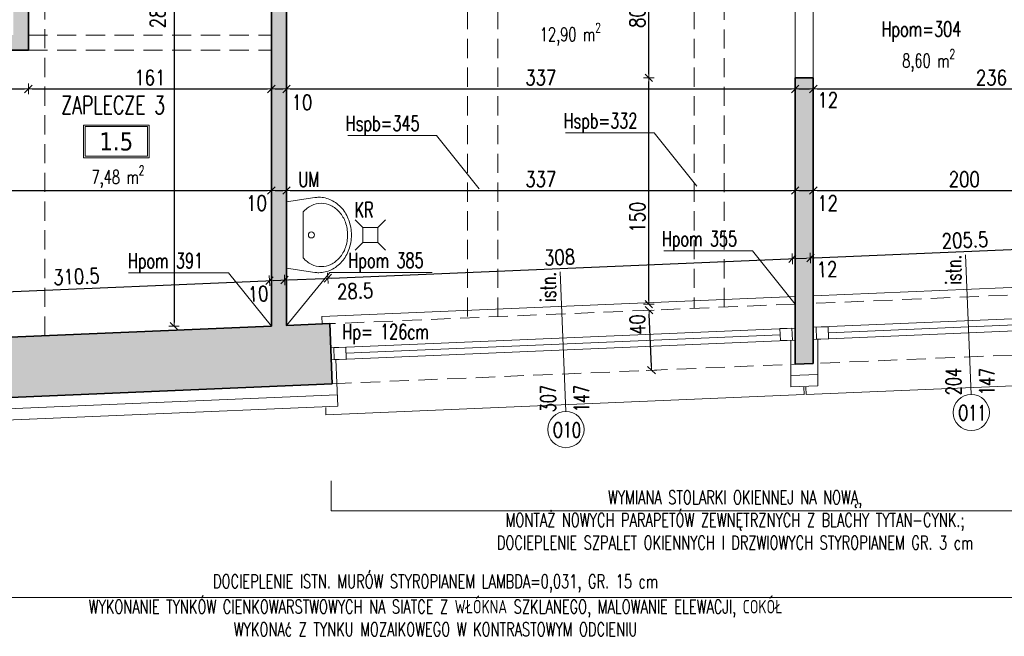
# Model space of a CAD drawing. Header units: millimetres. Extents: x 16698 to 93787, y -21104 to 39413.
# Tile 172 of 256: x 28906 to 29558, y 6714 to 7123. Entities that reach past the tile are written whole.
import ezdxf
from ezdxf.enums import TextEntityAlignment as Align

# ---------------------------------------------------------------- set-up
doc = ezdxf.new("R2010")
doc.units = ezdxf.units.MM
doc.linetypes.add('HIDDEN', pattern=[9.525, 6.35, -3.175])
for name, color, linetype, lineweight in [('!MODUS_ARMATURA', 6, 'Continuous', 9), ('!MODUS_HATCH', 4, 'Continuous', 5), ('!MODUS_HATCH_ŚCIANA', 254, 'Continuous', 9), ('__MODUS_ŚCIANY', 2, 'Continuous', 35), ('Cienka', 3, 'Continuous', 9), ('Okna', 3, 'Continuous', 13), ('Opis', 8, 'Continuous', 13), ('Opis_pom', 9, 'Continuous', 18), ('Widok', 1, 'Continuous', 15), ('WYMIAROWANIE', 1, 'Continuous', 18)]:
    doc.layers.add(name, color=color, linetype=linetype, lineweight=lineweight)
doc.styles.add('ARCHETYP', font='romans.shx', dxfattribs={"height": 15})
doc.styles.add('ARIAL', font='tahoma.ttf')
doc.styles.add('TXT', font='simplex.shx', dxfattribs={"width": 0.8})
doc.linetypes.add('ZIGZAG', pattern='A,0.00254,-5.08,[131,ltypeshp.shx,S=5.08,R=0,X=-5.08,Y=0],-10.16,[131,ltypeshp.shx,S=5.08,R=180,X=5.08,Y=0],-5.08', length=20.32254)
doc.dimstyles.new('DIM50', dxfattribs={"dimscale": 5, "dimtxt": 2, "dimasz": 0.5, "dimexe": 0, "dimexo": 0, "dimgap": 0.5, "dimtad": 1, "dimdec": 4, "dimrnd": 0.5, "dimdsep": 46, "dimtxsty": 'TXT', "dimblk1": 'TICK1', "dimblk2": 'TICK1', "dimsah": 1, "dimcen": 0, "dimse1": 1, "dimse2": 1, "dimclrd": 1, "dimclre": 7, "dimclrt": 9, "dimadec": 0, "dimazin": 0, "dimtfac": 1, "dimtdec": 4, "dimtmove": 2, "dimatfit": 3, "dimldrblk": 'TICK1', "dimfxl": 1, "dimtolj": 1, "dimarcsym": 0})

# ---------------------------------------------------------------- blocks, each defined once
blk = doc.blocks.new('A$C578D6593')
for p, q in [((-26.36, 0), (-29.16, 18.76)), ((17.64, 0), (20.43, 18.76)), ((-19.63, 11), (10.9, 11)), ((-26.36, 0), (17.64, 0))]:
    blk.add_line(p, q)
blk.add_circle((-4.36, 16.5), 2)
for centre, radius, start, end in [((-5.67, 17.67), 25.11, 109.6071, 130.69553), ((-4.36, 14), 29, 90, 109.6071), ((-4.36, 15.5), 25, 90, 109.6071), ((-4.36, 14), 29, 70.3929, 90), ((-4.36, 15.5), 25, 70.3929, 90), ((-3.06, 17.67), 25.11, 49.30447, 70.3929), ((-7.68, 20), 22.03, 130.69553, 154.2825), ((-7.68, 21.5), 18.03, 130.69553, 154.2825), ((-5.67, 19.17), 21.11, 109.6071, 130.69553), ((-3.06, 19.17), 21.11, 49.30447, 70.3929), ((-1.05, 21.5), 18.03, 25.7175, 49.30447), ((-1.05, 20), 22.03, 25.7175, 49.30447), ((-10.79, 21.5), 18.58, 154.2825, 180), ((-10.79, 23), 14.58, 154.2825, 180), ((2.06, 23), 14.58, 0, 25.7175), ((2.06, 21.5), 18.58, 0, 25.7175), ((-10.79, 21.5), 18.58, 180, 188.47944), ((-10.79, 23), 14.58, 180, 205.7175), ((2.06, 23), 14.58, 334.2825, 0), ((2.06, 21.5), 18.58, 351.52056, 0), ((-7.68, 24.5), 18.03, 205.7175, 228.4823), ((-1.05, 24.5), 18.03, 311.5177, 334.2825)]:
    blk.add_arc(centre, radius, start, end)
blk = doc.blocks.new('A$C50044AAD')
for points in [[(-5, 0), (-10, 5)], [(5, 0), (10, 5)], [(-5, -10), (-10, -15)], [(5, -10), (10, -15)]]:
    blk.add_lwpolyline(points)
blk.add_lwpolyline([(-5, 0), (5, 0), (5, -10), (-5, -10)], close=True)
blk = doc.blocks.new('TICK1')
at = {"color": 2}
blk.add_line((-1, -1), (1, 1), dxfattribs=at)
at = {"color": 0}
for p, q in [((0, 0), (-1, 0)), ((0, -1.4), (0, 1.4))]:
    blk.add_line(p, q, dxfattribs=at)
blk = doc.blocks.new('*D333')
at = {"layer": 'DEFPOINTS', "color": 0, "transparency": 16777216}
for p in [(29007.95, 7201.46), (29007.95, 6919.47), (29072.47, 6919.47)]:
    blk.add_point(p, dxfattribs=at)
at = {"layer": 'WYMIAROWANIE', "color": 1, "lineweight": -2, "transparency": 16777216}
blk.add_line((29007.95, 7198.96), (29007.95, 6921.97), dxfattribs=at)
at = {"layer": 'WYMIAROWANIE', "color": 1, "lineweight": -2, "transparency": 16777216, "xscale": 2.5, "yscale": 2.5, "zscale": 2.5}
for p, rotation in [((29007.95, 7201.46), 90), ((29007.95, 6919.47), 270)]:
    blk.add_blockref('TICK1', p, dxfattribs=dict(at, rotation=rotation))
at = {"layer": 'WYMIAROWANIE', "color": 9, "transparency": 16777216, "insert": (28997.07, 7127.21), "char_height": 10, "attachment_point": 5, "rotation": 90, "style": 'TXT'}
blk.add_mtext('\\A1;282', dxfattribs=at)
blk = doc.blocks.new('*D337')
at = {"layer": 'DEFPOINTS', "color": 0, "transparency": 16777216}
for p in [(29071.21, 6949.59), (29072.47, 6919.47), (28762.47, 6906.45)]:
    blk.add_point(p, dxfattribs=at)
at = {"layer": 'WYMIAROWANIE', "color": 1, "lineweight": -2, "transparency": 16777216}
blk.add_line((28763.7, 6936.67), (29068.71, 6949.49), dxfattribs=at)
at = {"layer": 'WYMIAROWANIE', "color": 1, "lineweight": -2, "transparency": 16777216, "xscale": 2.5, "yscale": 2.5, "zscale": 2.5}
for p, rotation in [((29071.21, 6949.59), 2.405970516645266), ((28761.21, 6936.57), 182.4059705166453)]:
    blk.add_blockref('TICK1', p, dxfattribs=dict(at, rotation=rotation))
at = {"layer": 'WYMIAROWANIE', "color": 9, "transparency": 16777216, "insert": (28943.31, 6952.41), "char_height": 10, "attachment_point": 5, "rotation": 2.40597, "style": 'TXT'}
blk.add_mtext('\\A1;310.5', dxfattribs=at)
blk = doc.blocks.new('*D338')
at = {"layer": 'DEFPOINTS', "color": 0, "transparency": 16777216}
for p in [(29081.21, 6950.01), (29072.47, 6919.47), (29082.47, 6919.89)]:
    blk.add_point(p, dxfattribs=at)
at = {"layer": 'WYMIAROWANIE', "color": 1, "lineweight": -2, "transparency": 16777216}
blk.add_line((29073.7, 6949.7), (29078.71, 6949.91), dxfattribs=at)
at = {"layer": 'WYMIAROWANIE', "color": 1, "lineweight": -2, "transparency": 16777216, "xscale": 2.5, "yscale": 2.5, "zscale": 2.5}
for p, rotation in [((29081.21, 6950.01), 2.405970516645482), ((29071.21, 6949.59), 182.4059705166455)]:
    blk.add_blockref('TICK1', p, dxfattribs=dict(at, rotation=rotation))
at = {"layer": 'WYMIAROWANIE', "color": 9, "transparency": 16777216, "insert": (29063.67, 6940.84), "char_height": 10, "attachment_point": 5, "rotation": 2.40597, "style": 'TXT'}
blk.add_mtext('\\A1;10', dxfattribs=at)
blk = doc.blocks.new('*D339')
at = {"layer": 'DEFPOINTS', "color": 0, "transparency": 16777216}
for p in [(29109.82, 6951.21), (29111.09, 6921.1), (29082.47, 6919.89)]:
    blk.add_point(p, dxfattribs=at)
at = {"layer": 'WYMIAROWANIE', "color": 1, "lineweight": -2, "transparency": 16777216}
blk.add_line((29083.7, 6950.12), (29107.32, 6951.11), dxfattribs=at)
at = {"layer": 'WYMIAROWANIE', "color": 1, "lineweight": -2, "transparency": 16777216, "xscale": 2.5, "yscale": 2.5, "zscale": 2.5}
for p, rotation in [((29081.21, 6950.01), 182.4059705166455), ((29109.82, 6951.21), 2.405970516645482)]:
    blk.add_blockref('TICK1', p, dxfattribs=dict(at, rotation=rotation))
at = {"layer": 'WYMIAROWANIE', "color": 9, "transparency": 16777216, "insert": (29127.92, 6942.73), "char_height": 10, "attachment_point": 5, "rotation": 2.40597, "style": 'TXT'}
blk.add_mtext('\\A1;28.5', dxfattribs=at)
blk = doc.blocks.new('*D340')
at = {"layer": 'DEFPOINTS', "color": 0, "transparency": 16777216}
for p in [(29417.54, 6964.14), (29111.09, 6921.1), (29419.47, 6918.16)]:
    blk.add_point(p, dxfattribs=at)
at = {"layer": 'WYMIAROWANIE', "color": 1, "lineweight": -2, "transparency": 16777216}
blk.add_line((29112.32, 6951.32), (29415.04, 6964.04), dxfattribs=at)
at = {"layer": 'WYMIAROWANIE', "color": 1, "lineweight": -2, "transparency": 16777216, "xscale": 2.5, "yscale": 2.5, "zscale": 2.5}
for p, rotation in [((29417.54, 6964.14), 2.405970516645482), ((29109.82, 6951.21), 182.4059705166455)]:
    blk.add_blockref('TICK1', p, dxfattribs=dict(at, rotation=rotation))
at = {"layer": 'WYMIAROWANIE', "color": 9, "transparency": 16777216, "insert": (29263.37, 6965.17), "char_height": 10, "attachment_point": 5, "rotation": 2.40597, "style": 'TXT'}
blk.add_mtext('\\A1;308', dxfattribs=at)
blk = doc.blocks.new('*D341')
at = {"layer": 'DEFPOINTS', "color": 0, "transparency": 16777216}
for p in [(29429.54, 6964.65), (29419.47, 6918.16), (29431.47, 6918.66)]:
    blk.add_point(p, dxfattribs=at)
at = {"layer": 'WYMIAROWANIE', "color": 1, "lineweight": -2, "transparency": 16777216}
blk.add_line((29420.04, 6964.25), (29427.04, 6964.54), dxfattribs=at)
at = {"layer": 'WYMIAROWANIE', "color": 1, "lineweight": -2, "transparency": 16777216, "xscale": 2.5, "yscale": 2.5, "zscale": 2.5}
for p, rotation in [((29417.54, 6964.14), 182.4059705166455), ((29429.54, 6964.65), 2.405970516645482)]:
    blk.add_blockref('TICK1', p, dxfattribs=dict(at, rotation=rotation))
at = {"layer": 'WYMIAROWANIE', "color": 9, "transparency": 16777216, "insert": (29440.6, 6957.13), "char_height": 10, "attachment_point": 5, "rotation": 2.40597, "style": 'TXT'}
blk.add_mtext('\\A1;12', dxfattribs=at)
blk = doc.blocks.new('*D342')
at = {"layer": 'DEFPOINTS', "color": 0, "transparency": 16777216}
for p in [(29635.03, 6973.28), (29636.29, 6943.16), (29431.47, 6918.66)]:
    blk.add_point(p, dxfattribs=at)
at = {"layer": 'WYMIAROWANIE', "color": 1, "lineweight": -2, "transparency": 16777216}
blk.add_line((29432.04, 6964.75), (29632.53, 6973.18), dxfattribs=at)
at = {"layer": 'WYMIAROWANIE', "color": 1, "lineweight": -2, "transparency": 16777216, "xscale": 2.5, "yscale": 2.5, "zscale": 2.5}
for p, rotation in [((29635.03, 6973.28), 2.405970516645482), ((29429.54, 6964.65), 182.4059705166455)]:
    blk.add_blockref('TICK1', p, dxfattribs=dict(at, rotation=rotation))
at = {"layer": 'WYMIAROWANIE', "color": 9, "transparency": 16777216, "insert": (29531.97, 6976.46), "char_height": 10, "attachment_point": 5, "rotation": 2.40597, "style": 'TXT'}
blk.add_mtext('\\A1;205.5', dxfattribs=at)
blk = doc.blocks.new('*D344')
at = {"layer": 'DEFPOINTS', "color": 0, "transparency": 16777216}
for p in [(28762.47, 7009.38), (29072.47, 7009.38), (29072.47, 7009.38)]:
    blk.add_point(p, dxfattribs=at)
at = {"layer": 'WYMIAROWANIE', "color": 1, "lineweight": -2, "transparency": 16777216}
blk.add_line((28764.97, 7009.38), (29069.97, 7009.38), dxfattribs=at)
at = {"layer": 'WYMIAROWANIE', "color": 1, "lineweight": -2, "transparency": 16777216, "xscale": 2.5, "yscale": 2.5, "zscale": 2.5, "rotation": 180}
blk.add_blockref('TICK1', (28762.47, 7009.38), dxfattribs=at)
at = {"layer": 'WYMIAROWANIE', "color": 1, "lineweight": -2, "transparency": 16777216, "xscale": 2.5, "yscale": 2.5, "zscale": 2.5}
blk.add_blockref('TICK1', (29072.47, 7009.38), dxfattribs=at)
at = {"layer": 'WYMIAROWANIE', "color": 9, "transparency": 16777216, "insert": (28887.31, 7017.76), "char_height": 10, "attachment_point": 5, "style": 'TXT'}
blk.add_mtext('\\A1;310', dxfattribs=at)
blk = doc.blocks.new('*D345')
at = {"layer": 'DEFPOINTS', "color": 0, "transparency": 16777216}
for p in [(29072.47, 7009.38), (29082.47, 7009.38), (29082.47, 7009.38)]:
    blk.add_point(p, dxfattribs=at)
at = {"layer": 'WYMIAROWANIE', "color": 1, "lineweight": -2, "transparency": 16777216}
blk.add_line((29074.97, 7009.38), (29079.97, 7009.38), dxfattribs=at)
at = {"layer": 'WYMIAROWANIE', "color": 1, "lineweight": -2, "transparency": 16777216, "xscale": 2.5, "yscale": 2.5, "zscale": 2.5, "rotation": 180}
blk.add_blockref('TICK1', (29072.47, 7009.38), dxfattribs=at)
at = {"layer": 'WYMIAROWANIE', "color": 1, "lineweight": -2, "transparency": 16777216, "xscale": 2.5, "yscale": 2.5, "zscale": 2.5}
blk.add_blockref('TICK1', (29082.47, 7009.38), dxfattribs=at)
at = {"layer": 'WYMIAROWANIE', "color": 9, "transparency": 16777216, "insert": (29062.63, 7001.01), "char_height": 10, "attachment_point": 5, "style": 'TXT'}
blk.add_mtext('\\A1;10', dxfattribs=at)
blk = doc.blocks.new('*D346')
at = {"layer": 'DEFPOINTS', "color": 0, "transparency": 16777216}
for p in [(29082.47, 7009.38), (29419.47, 7009.38), (29419.47, 7009.05)]:
    blk.add_point(p, dxfattribs=at)
at = {"layer": 'WYMIAROWANIE', "color": 1, "lineweight": -2, "transparency": 16777216}
blk.add_line((29084.97, 7009.38), (29416.97, 7009.38), dxfattribs=at)
at = {"layer": 'WYMIAROWANIE', "color": 1, "lineweight": -2, "transparency": 16777216, "xscale": 2.5, "yscale": 2.5, "zscale": 2.5, "rotation": 180}
blk.add_blockref('TICK1', (29082.47, 7009.38), dxfattribs=at)
at = {"layer": 'WYMIAROWANIE', "color": 1, "lineweight": -2, "transparency": 16777216, "xscale": 2.5, "yscale": 2.5, "zscale": 2.5}
blk.add_blockref('TICK1', (29419.47, 7009.38), dxfattribs=at)
at = {"layer": 'WYMIAROWANIE', "color": 9, "transparency": 16777216, "insert": (29250.97, 7016.88), "char_height": 10, "attachment_point": 5, "style": 'TXT'}
blk.add_mtext('\\A1;337', dxfattribs=at)
blk = doc.blocks.new('*D347')
at = {"layer": 'DEFPOINTS', "color": 0, "transparency": 16777216}
for p in [(29419.47, 7009.05), (29431.47, 7009.38), (29431.47, 7009.38)]:
    blk.add_point(p, dxfattribs=at)
at = {"layer": 'WYMIAROWANIE', "color": 1, "lineweight": -2, "transparency": 16777216}
blk.add_line((29421.97, 7009.38), (29428.97, 7009.38), dxfattribs=at)
at = {"layer": 'WYMIAROWANIE', "color": 1, "lineweight": -2, "transparency": 16777216, "xscale": 2.5, "yscale": 2.5, "zscale": 2.5, "rotation": 180}
blk.add_blockref('TICK1', (29419.47, 7009.38), dxfattribs=at)
at = {"layer": 'WYMIAROWANIE', "color": 1, "lineweight": -2, "transparency": 16777216, "xscale": 2.5, "yscale": 2.5, "zscale": 2.5}
blk.add_blockref('TICK1', (29431.47, 7009.38), dxfattribs=at)
at = {"layer": 'WYMIAROWANIE', "color": 9, "transparency": 16777216, "insert": (29440.93, 7001), "char_height": 10, "attachment_point": 5, "style": 'TXT'}
blk.add_mtext('\\A1;12', dxfattribs=at)
blk = doc.blocks.new('*D348')
at = {"layer": 'DEFPOINTS', "color": 0, "transparency": 16777216}
for p in [(29631.47, 7029.47), (29431.47, 7009.38), (29631.47, 7009.38)]:
    blk.add_point(p, dxfattribs=at)
at = {"layer": 'WYMIAROWANIE', "color": 1, "lineweight": -2, "transparency": 16777216}
blk.add_line((29433.97, 7009.38), (29628.97, 7009.38), dxfattribs=at)
at = {"layer": 'WYMIAROWANIE', "color": 1, "lineweight": -2, "transparency": 16777216, "xscale": 2.5, "yscale": 2.5, "zscale": 2.5, "rotation": 180}
blk.add_blockref('TICK1', (29431.47, 7009.38), dxfattribs=at)
at = {"layer": 'WYMIAROWANIE', "color": 1, "lineweight": -2, "transparency": 16777216, "xscale": 2.5, "yscale": 2.5, "zscale": 2.5}
blk.add_blockref('TICK1', (29631.47, 7009.38), dxfattribs=at)
at = {"layer": 'WYMIAROWANIE', "color": 9, "transparency": 16777216, "insert": (29531.47, 7016.88), "char_height": 10, "attachment_point": 5, "style": 'TXT'}
blk.add_mtext('\\A1;200', dxfattribs=at)
blk = doc.blocks.new('*D351')
at = {"layer": 'DEFPOINTS', "color": 0, "transparency": 16777216}
for p in [(28762.47, 7102.45), (28911.47, 7102.45), (28911.47, 7076.73)]:
    blk.add_point(p, dxfattribs=at)
at = {"layer": 'WYMIAROWANIE', "color": 1, "lineweight": -2, "transparency": 16777216}
blk.add_line((28764.97, 7076.73), (28908.97, 7076.73), dxfattribs=at)
at = {"layer": 'WYMIAROWANIE', "color": 1, "lineweight": -2, "transparency": 16777216, "xscale": 2.5, "yscale": 2.5, "zscale": 2.5, "rotation": 180}
blk.add_blockref('TICK1', (28762.47, 7076.73), dxfattribs=at)
at = {"layer": 'WYMIAROWANIE', "color": 1, "lineweight": -2, "transparency": 16777216, "xscale": 2.5, "yscale": 2.5, "zscale": 2.5}
blk.add_blockref('TICK1', (28911.47, 7076.73), dxfattribs=at)
at = {"layer": 'WYMIAROWANIE', "color": 9, "transparency": 16777216, "insert": (28836.97, 7084.23), "char_height": 10, "attachment_point": 5, "style": 'TXT'}
blk.add_mtext('\\A1;149', dxfattribs=at)
blk = doc.blocks.new('*D352')
at = {"layer": 'DEFPOINTS', "color": 0, "transparency": 16777216}
for p in [(28911.47, 7102.45), (29072.47, 7102.45), (29072.47, 7076.73)]:
    blk.add_point(p, dxfattribs=at)
at = {"layer": 'WYMIAROWANIE', "color": 1, "lineweight": -2, "transparency": 16777216}
blk.add_line((28913.97, 7076.73), (29069.97, 7076.73), dxfattribs=at)
at = {"layer": 'WYMIAROWANIE', "color": 1, "lineweight": -2, "transparency": 16777216, "xscale": 2.5, "yscale": 2.5, "zscale": 2.5, "rotation": 180}
blk.add_blockref('TICK1', (28911.47, 7076.73), dxfattribs=at)
at = {"layer": 'WYMIAROWANIE', "color": 1, "lineweight": -2, "transparency": 16777216, "xscale": 2.5, "yscale": 2.5, "zscale": 2.5}
blk.add_blockref('TICK1', (29072.47, 7076.73), dxfattribs=at)
at = {"layer": 'WYMIAROWANIE', "color": 9, "transparency": 16777216, "insert": (28991.97, 7084.23), "char_height": 10, "attachment_point": 5, "style": 'TXT'}
blk.add_mtext('\\A1;161', dxfattribs=at)
blk = doc.blocks.new('*D353')
at = {"layer": 'DEFPOINTS', "color": 0, "transparency": 16777216}
for p in [(29072.47, 7102.45), (29082.47, 7076.73), (29082.47, 7076.73)]:
    blk.add_point(p, dxfattribs=at)
at = {"layer": 'WYMIAROWANIE', "color": 1, "lineweight": -2, "transparency": 16777216}
blk.add_line((29074.97, 7076.73), (29079.97, 7076.73), dxfattribs=at)
at = {"layer": 'WYMIAROWANIE', "color": 1, "lineweight": -2, "transparency": 16777216, "xscale": 2.5, "yscale": 2.5, "zscale": 2.5, "rotation": 180}
blk.add_blockref('TICK1', (29072.47, 7076.73), dxfattribs=at)
at = {"layer": 'WYMIAROWANIE', "color": 1, "lineweight": -2, "transparency": 16777216, "xscale": 2.5, "yscale": 2.5, "zscale": 2.5}
blk.add_blockref('TICK1', (29082.47, 7076.73), dxfattribs=at)
at = {"layer": 'WYMIAROWANIE', "color": 9, "transparency": 16777216, "insert": (29092.71, 7067.8), "char_height": 10, "attachment_point": 5, "style": 'TXT'}
blk.add_mtext('\\A1;10', dxfattribs=at)
blk = doc.blocks.new('*D295')
at = {"layer": 'DEFPOINTS', "color": 0, "transparency": 16777216}
for p in [(29082.47, 7076.73), (29419.47, 7076.73), (29419.47, 7076.73)]:
    blk.add_point(p, dxfattribs=at)
at = {"layer": 'WYMIAROWANIE', "color": 1, "lineweight": -2, "transparency": 16777216}
blk.add_line((29084.97, 7076.73), (29416.97, 7076.73), dxfattribs=at)
at = {"layer": 'WYMIAROWANIE', "color": 1, "lineweight": -2, "transparency": 16777216, "xscale": 2.5, "yscale": 2.5, "zscale": 2.5, "rotation": 180}
blk.add_blockref('TICK1', (29082.47, 7076.73), dxfattribs=at)
at = {"layer": 'WYMIAROWANIE', "color": 1, "lineweight": -2, "transparency": 16777216, "xscale": 2.5, "yscale": 2.5, "zscale": 2.5}
blk.add_blockref('TICK1', (29419.47, 7076.73), dxfattribs=at)
at = {"layer": 'WYMIAROWANIE', "color": 9, "transparency": 16777216, "insert": (29250.97, 7084.23), "char_height": 10, "attachment_point": 5, "style": 'TXT'}
blk.add_mtext('\\A1;337', dxfattribs=at)
blk = doc.blocks.new('*D296')
at = {"layer": 'DEFPOINTS', "color": 0, "transparency": 16777216}
for p in [(29419.47, 7076.73), (29431.47, 7076.73), (29431.47, 7076.73)]:
    blk.add_point(p, dxfattribs=at)
at = {"layer": 'WYMIAROWANIE', "color": 1, "lineweight": -2, "transparency": 16777216}
blk.add_line((29421.97, 7076.73), (29428.97, 7076.73), dxfattribs=at)
at = {"layer": 'WYMIAROWANIE', "color": 1, "lineweight": -2, "transparency": 16777216, "xscale": 2.5, "yscale": 2.5, "zscale": 2.5, "rotation": 180}
blk.add_blockref('TICK1', (29419.47, 7076.73), dxfattribs=at)
at = {"layer": 'WYMIAROWANIE', "color": 1, "lineweight": -2, "transparency": 16777216, "xscale": 2.5, "yscale": 2.5, "zscale": 2.5}
blk.add_blockref('TICK1', (29431.47, 7076.73), dxfattribs=at)
at = {"layer": 'WYMIAROWANIE', "color": 9, "transparency": 16777216, "insert": (29441.08, 7069.35), "char_height": 10, "attachment_point": 5, "style": 'TXT'}
blk.add_mtext('\\A1;12', dxfattribs=at)
blk = doc.blocks.new('*D297')
at = {"layer": 'DEFPOINTS', "color": 0, "transparency": 16777216}
for p in [(29431.47, 7076.73), (29667.47, 7076.73), (29667.47, 7076.73)]:
    blk.add_point(p, dxfattribs=at)
at = {"layer": 'WYMIAROWANIE', "color": 1, "lineweight": -2, "transparency": 16777216}
blk.add_line((29433.97, 7076.73), (29664.97, 7076.73), dxfattribs=at)
at = {"layer": 'WYMIAROWANIE', "color": 1, "lineweight": -2, "transparency": 16777216, "xscale": 2.5, "yscale": 2.5, "zscale": 2.5, "rotation": 180}
blk.add_blockref('TICK1', (29431.47, 7076.73), dxfattribs=at)
at = {"layer": 'WYMIAROWANIE', "color": 1, "lineweight": -2, "transparency": 16777216, "xscale": 2.5, "yscale": 2.5, "zscale": 2.5}
blk.add_blockref('TICK1', (29667.47, 7076.73), dxfattribs=at)
at = {"layer": 'WYMIAROWANIE', "color": 9, "transparency": 16777216, "insert": (29549.47, 7084.23), "char_height": 10, "attachment_point": 5, "style": 'TXT'}
blk.add_mtext('\\A1;236', dxfattribs=at)
blk = doc.blocks.new('*D367')
at = {"layer": 'DEFPOINTS', "color": 0, "transparency": 16777216}
for p in [(29322.47, 7084.05), (29419.47, 7084.05), (29419.47, 6934.05)]:
    blk.add_point(p, dxfattribs=at)
at = {"layer": 'WYMIAROWANIE', "color": 1, "lineweight": -2, "transparency": 16777216}
blk.add_line((29322.47, 6936.55), (29322.47, 7081.55), dxfattribs=at)
at = {"layer": 'WYMIAROWANIE', "color": 1, "lineweight": -2, "transparency": 16777216, "xscale": 2.5, "yscale": 2.5, "zscale": 2.5}
for p, rotation in [((29322.47, 7084.05), 90), ((29322.47, 6934.05), 270)]:
    blk.add_blockref('TICK1', p, dxfattribs=dict(at, rotation=rotation))
at = {"layer": 'WYMIAROWANIE', "color": 9, "transparency": 16777216, "insert": (29314.97, 6991.68), "char_height": 10, "attachment_point": 5, "rotation": 90, "style": 'TXT'}
blk.add_mtext('\\A1;150', dxfattribs=at)
blk = doc.blocks.new('*D368')
at = {"layer": 'DEFPOINTS', "color": 0, "transparency": 16777216}
for p in [(29322.47, 7164.05), (29419.47, 7164.05), (29419.47, 7084.05)]:
    blk.add_point(p, dxfattribs=at)
at = {"layer": 'WYMIAROWANIE', "color": 1, "lineweight": -2, "transparency": 16777216}
blk.add_line((29322.47, 7086.55), (29322.47, 7161.55), dxfattribs=at)
at = {"layer": 'WYMIAROWANIE', "color": 1, "lineweight": -2, "transparency": 16777216, "xscale": 2.5, "yscale": 2.5, "zscale": 2.5}
for p, rotation in [((29322.47, 7164.05), 90), ((29322.47, 7084.05), 270)]:
    blk.add_blockref('TICK1', p, dxfattribs=dict(at, rotation=rotation))
at = {"layer": 'WYMIAROWANIE', "color": 9, "transparency": 16777216, "insert": (29314.97, 7124.05), "char_height": 10, "attachment_point": 5, "rotation": 90, "style": 'TXT'}
blk.add_mtext('\\A1;80', dxfattribs=at)
blk = doc.blocks.new('*D374')
at = {"layer": 'DEFPOINTS', "color": 0, "transparency": 16777216}
for p in [(29352.47, 6931.24), (29324.32, 6890.19), (29354.15, 6891.45)]:
    blk.add_point(p, dxfattribs=at)
at = {"layer": 'WYMIAROWANIE', "color": 1, "lineweight": -2, "transparency": 16777216}
blk.add_line((29324.22, 6892.69), (29322.75, 6927.48), dxfattribs=at)
at = {"layer": 'WYMIAROWANIE', "color": 1, "lineweight": -2, "transparency": 16777216, "xscale": 2.5, "yscale": 2.5, "zscale": 2.5}
for p, rotation in [((29322.64, 6929.98), 92.4167191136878), ((29324.32, 6890.19), 272.4167191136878)]:
    blk.add_blockref('TICK1', p, dxfattribs=dict(at, rotation=rotation))
at = {"layer": 'WYMIAROWANIE', "color": 9, "transparency": 16777216, "insert": (29315.09, 6920.45), "char_height": 10, "attachment_point": 5, "rotation": 92.41672, "style": 'TXT'}
blk.add_mtext('\\A1;40', dxfattribs=at)

msp = doc.modelspace()

# ---------------------------------------------------------------- hatches: boundary and pattern name
at = {"layer": '!MODUS_HATCH_ŚCIANA', "ltscale": 2}
h = msp.add_hatch(color=256, dxfattribs=at)
h.dxf.hatch_style = 1
h.paths.add_polyline_path([(28746.4719, 7219.47289), (28762.4719, 7219.47289), (28762.4719, 7211.47289), (28772.4719, 7211.47289), (28772.4719, 7201.44768), (28762.4719, 7201.44768), (28762.4719, 7112.44768), (28901.4719, 7112.44768), (28901.4719, 7201.44768), (28852.4719, 7201.44768), (28852.4719, 7211.47289), (28927.4719, 7211.47289), (28927.4719, 7201.44768), (28911.4719, 7201.44768), (28911.4719, 7102.44768), (28762.4719, 7102.44768), (28762.4719, 6906.44768), (29072.4719, 6919.47289), (29072.4719, 7201.44768), (29007.4719, 7201.44768), (29007.4719, 7211.47289), (29072.4719, 7211.47289), (29072.4719, 7219.47289), (29082.4719, 7219.47289), (29082.4719, 6919.89306), (29111.08642, 6921.09535), (29112.76013, 6881.2609), (28722.4719, 6864.73171), (28722.4719, 7219.47289)])
h.paths.add_polyline_path([(28722.4719, 7309.47289), (28722.4719, 7353.47289), (29092.21605, 7353.47289), (29092.21605, 7309.47289), (29072.4719, 7309.47289), (28762.4719, 7309.47289), (28746.4719, 7309.47289)])
h = msp.add_hatch(color=256, dxfattribs=at)
h.dxf.hatch_style = 1
h.paths.add_polyline_path([(29431.4719, 7084.05272), (29419.4719, 7084.05272), (29419.4719, 6934.05272), (29419.4719, 6894.25052), (29431.4719, 6894.75874)])

# ---------------------------------------------------------------- linework, layer by layer
at = {"layer": '!MODUS_HATCH', "linetype": 'ZIGZAG'}
for points in [[(29116.07193, 6873.89355), (28714.9719, 6856.90734), (28714.9719, 7222.47289)], [(29416.4719, 6886.61521), (29434.4719, 6887.37749)]]:
    msp.add_lwpolyline(points, dxfattribs=at)
at = {"layer": '__MODUS_ŚCIANY', "ltscale": 2}
msp.add_lwpolyline([(28722.4719, 7219.47289), (28722.4719, 6864.73171), (29112.76013, 6881.2609)], dxfattribs=at)
at = {"layer": '__MODUS_ŚCIANY'}
for points in [[(29111.07312, 6921.09479), (29082.4719, 6919.89306), (29082.4719, 7219.47289)], [(28927.4719, 7201.44768), (28911.4719, 7201.44768), (28911.4719, 7102.44768), (28762.4719, 7102.44768), (28762.4719, 6906.44768), (29072.4719, 6919.47289), (29072.4719, 7201.44768)], [(29419.4719, 7084.05272), (29419.4719, 6934.05272), (29419.4719, 6894.25052)], [(29419.4719, 7084.05272), (29431.4719, 7084.05272)], [(29431.4719, 7084.05272), (29431.4719, 6894.75874)], [(29112.76013, 6881.2609), (29111.08642, 6921.09535)], [(29419.4719, 6894.25052), (29431.4719, 6894.75874)]]:
    msp.add_lwpolyline(points, dxfattribs=at)
at = {"layer": 'Cienka', "linetype": 'HIDDEN', "ltscale": 2}
for points in [[(28922.4719, 6913.17037), (28922.4719, 8081.47289)], [(29202.4719, 8081.47289), (29202.4719, 6924.93507)], [(29222.4719, 6925.77541), (29222.4719, 8081.47289)], [(29352.4719, 8081.47289), (29352.4719, 6931.2376)], [(29372.4719, 6932.07793), (29372.4719, 8081.47289)]]:
    msp.add_lwpolyline(points, dxfattribs=at)
at = {"layer": 'Okna'}
for points in [[(29536.12291, 6874.19368), (29532.21864, 6966.72577)], [(29267.58902, 6862.86028), (29263.68462, 6955.39533)], [(29636.95808, 6927.33485), (29431.4719, 6918.66463)], [(29627.13675, 6922.9169), (29441.46301, 6915.08263)], [(29419.4719, 6918.1583), (29111.75349, 6905.17452)], [(29637.29665, 6919.34202), (29431.4719, 6910.65751)], [(29419.4719, 6910.15119), (29112.09206, 6897.18169)], [(29409.48258, 6913.73326), (29121.91438, 6901.59969)]]:
    msp.add_lwpolyline(points, dxfattribs=at)
for points in [[(29409.30981, 6917.81266), (29417.30265, 6918.15116), (29417.64115, 6910.15833), (29409.64832, 6909.81982)], [(29433.30086, 6918.74211), (29441.29369, 6919.08062), (29441.6322, 6911.08778), (29433.63936, 6910.74928)], [(29113.75226, 6905.2585), (29121.74509, 6905.59701), (29122.0836, 6897.60417), (29114.09076, 6897.26567)]]:
    msp.add_lwpolyline(points, close=True, dxfattribs=at)
for centre in [(29536.12291, 6862.19368), (29267.58902, 6850.86028)]:
    msp.add_circle(centre, 12, dxfattribs=at)
at = {"layer": 'Opis'}
for points in [[(29210.08335, 7010.57561), (29181.75644, 7045.92518), (29123.06466, 7045.92518)], [(29354.34203, 7012.26286), (29326.01513, 7047.61242), (29267.32335, 7047.61242)], [(29419.4719, 6934.05272), (29391.14499, 6969.40229), (29332.45321, 6969.40229)], [(29072.4719, 6919.47289), (29044.14499, 6954.82246), (28977.74591, 6954.82246)], [(29082.4719, 6919.89306), (29111.15313, 6955.06853), (29179.00834, 6955.06853)], [(29112.09206, 6816.90819), (29112.09206, 6796.90819), (29637.96454, 6796.90819), (29637.96454, 6816.90819)], [(28707.4719, 6759.60398), (28707.4719, 6739.60398), (29722.4719, 6739.60398), (29722.4719, 6759.60398)]]:
    msp.add_lwpolyline(points, dxfattribs=at)
at = {"layer": 'Opis_pom', "ltscale": 0.7}
for points in [[(28947.91619, 7031.03368), (28991.43619, 7031.03368), (28991.43619, 7052.79368), (28947.91619, 7052.79368)], [(28949.00419, 7032.12168), (28990.34819, 7032.12168), (28990.34819, 7051.70568), (28949.00419, 7051.70568)]]:
    msp.add_lwpolyline(points, close=True, dxfattribs=at)
at = {"layer": 'Widok'}
for points in [[(29115.08647, 6897.37771), (29116.38633, 6866.40103), (28707.4719, 6849.083), (28707.4719, 7222.47289), (28746.4719, 7222.47289)], [(29641.28674, 6943.37361), (29641.07521, 6948.38543), (29431.4719, 6939.56133)], [(29106.0776, 6920.88322), (29105.86763, 6925.88048), (29419.4719, 6939.05713)], [(29434.4719, 6910.78454), (29434.4719, 6879.87235), (29416.4719, 6879.11002), (29416.4719, 6910.0246)], [(29426.46567, 6879.04467), (29426.67284, 6874.13608), (29643.17093, 6883.27333), (29642.9601, 6888.26888)], [(29108.42055, 6865.56125), (29108.62768, 6860.65339), (29425.33056, 6874.01976), (29425.12339, 6878.92834)]]:
    msp.add_lwpolyline(points, dxfattribs=at)
at = {"layer": 'Widok', "ltscale": 2}
for points in [[(29419.4719, 7164.05272), (29419.4719, 7084.05272)], [(29431.4719, 7084.05272), (29431.4719, 7164.05272)]]:
    msp.add_lwpolyline(points, dxfattribs=at)
at = {"layer": 'Widok', "linetype": 'HIDDEN', "ltscale": 2}
for points in [[(28911.4719, 7112.44768), (29072.4719, 7112.44768)], [(28911.4719, 7102.44768), (29072.4719, 7102.44768)], [(29636.28956, 6943.2012), (29431.4719, 6934.55692)], [(29419.4719, 6934.05272), (29111.07312, 6921.09479)], [(29112.76013, 6881.2609), (29637.96822, 6903.42717)]]:
    msp.add_lwpolyline(points, dxfattribs=at)

# ---------------------------------------------------------------- block references
at = {"layer": '!MODUS_ARMATURA', "rotation": 270}
for name, p in [('A$C578D6593', (29082.4719, 6975.52943)), ('A$C50044AAD', (29142.9719, 6979.89306, 0))]:
    msp.add_blockref(name, p, dxfattribs=at)

# ---------------------------------------------------------------- texts
at = {"layer": 'Opis', "style": 'ARCHETYP', "width": 0.7}
for s, rotation, p in [('Hpom=304', 0.00000004, (29476.6784, 7111.37994)), ('Hspb=345', 0.00000004, (29121.77815, 7048.93943)), ('Hspb=332', 0.00000004, (29266.03684, 7050.62667)), ('UM', 0.00000004, (29090.33186, 7011.8379)), ('KR', 0.00000004, (29127.62326, 6991.57306)), ('Hpom 355', 0.00000004, (29331.1667, 6972.41654)), ('Hpom 391', 0.00000004, (28977.4188, 6957.8367)), ('Hpom 385', 0.00000004, (29123.51827, 6958.08278)), ('istn.', 90.00000004, (29529.32094, 6946.90605)), ('istn.', 90.00000004, (29260.80377, 6935.57631)), ('Hp= 126cm', 0.00000004, (29119.58094, 6910.75986)), ('204', 90.00000004, (29529.33775, 6873.68749)), ('147', 90.00000004, (29551.45504, 6873.68749)), ('307', 90.00000004, (29260.80377, 6862.35409)), ('147', 90.00000004, (29282.92106, 6862.35409)), ('O11', 359.68184326, (29527.47166, 6857.00662)), ('O10', 359.68184326, (29258.93777, 6845.67322))]:
    msp.add_text(s, height=10, rotation=rotation, dxfattribs=at).set_placement(p)
at = {"layer": 'Opis', "ltscale": 0.7, "char_height": 9, "width": 532.6044424, "attachment_point": 1, "style": 'TXT'}
for s, insert in [('\\pxqc;{\\W0.7;WYMIANA STOLARKI OKIENNEJ NA NOWĄ, \\PMONTAŻ NOWYCH PARAPETÓW ZEWNĘTRZNYCH Z BLACHY TYTAN-CYNK.;\\PDOCIEPLENIE SZPALET OKIENNYCH I DRZWIOWYCH STYROPIANEM GR. 3 cm}', (29113.32215, 6810.40838)), ('\\pxqc;{\\W0.7;DOCIEPLENIE ISTN. MURÓW STYROPIANEM LAMBDA=0,031, GR. 15 cm }', (28914.89789, 6754.69833)), ('\\pxqc;{\\W0.7;WYKONANIE TYNKÓW CIENKOWARSTWOWYCH NA SIATCE Z WŁÓKNA SZKLANEGO, MALOWANIE ELEWACJI, COKÓŁ WYKONAć Z TYNKU MOZAIKOWEGO W KONTRASTOWYM ODCIENIU}', (28914.89789, 6737.95269))]:
    msp.add_mtext(s, dxfattribs=dict(at, insert=insert))
at = {"layer": 'Opis_pom', "ltscale": 0.7, "style": 'TXT', "width": 0.7}
msp.add_text('ZAPLECZE 3', height=12, dxfattribs=at).set_placement((28967.65271, 7059.9867), align=Align.CENTER)
at = {"layer": 'Opis_pom', "ltscale": 0.7, "char_height": 9, "attachment_point": 1, "style": 'TXT'}
for s, insert in [('\\A1;\\pxqc;{\\W0.7;12,90 m\\H0.7x;\\S2^ ;}', (29240.52179, 7120.42904)), ('\\A1;\\pxqc;{\\W0.7;8,60 m\\H0.7x;\\S2^ ;}', (29477.88156, 7103.05355)), ('\\A1;\\pxqc;{\\W0.7;7,48 m\\H0.7x;\\S2^ ;}', (28940.80988, 7025.87577))]:
    msp.add_mtext_dynamic_manual_height_columns(s, width=59.9910642, gutter_width=75, heights=[0], dxfattribs=dict(at, insert=insert))
at = {"layer": 'Opis_pom', "ltscale": 0.7, "style": 'ARIAL'}
msp.add_attdef('1.5', text='', height=11.968, dxfattribs=at).set_placement((28969.67619, 7041.91368), align=Align.MIDDLE_CENTER)

# ---------------------------------------------------------------- dimensions: what is measured, and where the dimension line sits
at = {"layer": 'WYMIAROWANIE'}
for base, p1, p2, angle, picture, middle, dimtype in [((29007.95444, 6919.47289), (29007.95444, 7201.46028), (29072.4719, 6919.47289), 90, '*D333', (28997.06936, 7127.20516), 160), ((29322.4719, 7084.05272), (29419.4719, 6934.05272), (29419.4719, 7084.05272), 90, '*D367', (29314.9719, 6991.68059), 160), ((29429.53986, 6964.6472), (29419.4719, 6918.1583), (29431.4719, 6918.66463), 182.40597052, '*D341', (29440.59767, 6957.13388), 160), ((29071.20643, 6949.59117), (28762.4719, 6906.44768), (29072.4719, 6919.47289), 2.40597052, '*D337', (28943.30544, 6952.40542), 161), ((29081.20643, 6950.01134), (29072.4719, 6919.47289), (29082.4719, 6919.89306), 182.40597052, '*D338', (29063.67047, 6940.84356), 160), ((29109.82094, 6951.21363), (29082.4719, 6919.89306), (29111.08642, 6921.09535), 182.40597052, '*D339', (29127.91958, 6942.72825), 160)]:
    dim = msp.add_linear_dim(base=base, p1=p1, p2=p2, angle=angle, dimstyle='DIM50', dxfattribs=at)
    dim.commit()
    dim.dimension.update_dxf_attribs({"geometry": picture, "text_midpoint": middle, "dimtype": dimtype})
for base, p1, p2, angle, picture, middle in [((29322.4719, 7164.05272), (29419.4719, 7084.05272), (29419.4719, 7164.05272), 90, '*D368', (29314.9719, 7124.05272)), ((29635.02571, 6973.28106), (29431.4719, 6918.66463), (29636.29118, 6943.16278), 182.40597052, '*D342', (29531.96794, 6976.45752)), ((29417.53977, 6964.143), (29111.08642, 6921.09535), (29419.4719, 6918.1583), 182.40597052, '*D340', (29263.36551, 6965.1717))]:
    dim = msp.add_linear_dim(base=base, p1=p1, p2=p2, angle=angle, dimstyle='DIM50', dxfattribs=at)
    dim.commit()
    dim.dimension.update_dxf_attribs({"geometry": picture, "text_midpoint": middle})
for base, p1, p2, picture, middle in [((28911.4719, 7076.7326), (28762.4719, 7102.44768), (28911.4719, 7102.44768), '*D351', (28836.9719, 7084.2326)), ((29072.4719, 7076.7326), (28911.4719, 7102.44768), (29072.4719, 7102.44768), '*D352', (28991.9719, 7084.2326)), ((29419.4719, 7076.7326), (29082.4719, 7076.7326), (29419.4719, 7076.7326), '*D295', (29250.9719, 7084.2326)), ((29667.4719, 7076.7326), (29431.4719, 7076.7326), (29667.4719, 7076.7326), '*D297', (29549.4719, 7084.2326)), ((29631.4719, 7009.38429), (29431.4719, 7009.38429), (29631.4719, 7029.47289), '*D348', (29531.4719, 7016.88429)), ((29419.4719, 7009.38429), (29082.4719, 7009.38429), (29419.4719, 7009.05272), '*D346', (29250.9719, 7016.88429))]:
    dim = msp.add_linear_dim(base=base, p1=p1, p2=p2, dimstyle='DIM50', dxfattribs=at)
    dim.commit()
    dim.dimension.update_dxf_attribs({"geometry": picture, "text_midpoint": middle})
for base, p1, p2, picture, middle in [((29082.4719, 7076.7326), (29072.4719, 7102.44768), (29082.4719, 7076.7326), '*D353', (29092.70729, 7067.79925)), ((29431.4719, 7076.7326), (29419.4719, 7076.7326), (29431.4719, 7076.7326), '*D296', (29441.07809, 7069.34712)), ((29072.4719, 7009.38429), (28762.4719, 7009.38429), (29072.4719, 7009.38429), '*D344', (28887.30741, 7017.757)), ((29082.4719, 7009.38429), (29072.4719, 7009.38429), (29082.4719, 7009.38429), '*D345', (29062.62705, 7001.0124)), ((29431.4719, 7009.38429), (29419.4719, 7009.05272), (29431.4719, 7009.38429), '*D347', (29440.9328, 7001.0013))]:
    dim = msp.add_linear_dim(base=base, p1=p1, p2=p2, dimstyle='DIM50', dxfattribs=at)
    dim.commit()
    dim.dimension.update_dxf_attribs({"geometry": picture, "text_midpoint": middle, "dimtype": 160})
dim = msp.add_linear_dim(base=(29324.32312, 6890.18986), p1=(29352.4719, 6931.2376), p2=(29354.15118, 6891.44875), angle=272.41671911, dimstyle='DIM50', override={"dimjust": 1}, dxfattribs=at)
dim.commit()
dim.dimension.update_dxf_attribs({"geometry": '*D374', "text_midpoint": (29315.09293, 6920.44932), "dimtype": 161})

doc.saveas('drawing.dxf')
